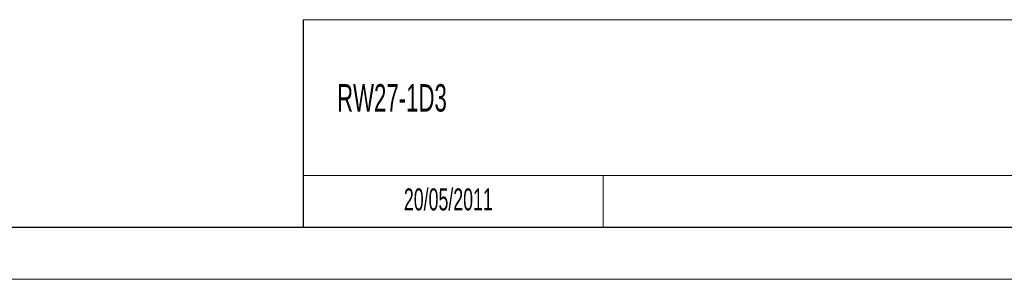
# Model space of a CAD drawing. Header units: millimetres. Extents: x 0 to 420, y 0 to 297.
# Tile 8 of 16: x 208 to 303, y 0 to 25. Entities that reach past the tile are written whole.
import ezdxf

# ---------------------------------------------------------------- set-up
doc = ezdxf.new("R2010")
doc.units = ezdxf.units.MM
doc.layers.add('FORMATO', color=7, linetype='Continuous')
doc.layers.add('LEGENDA', color=7, linetype='Continuous')
doc.styles.add('SLDTEXTSTYLE1', font='TXT', dxfattribs={"width": 0.605})

msp = doc.modelspace()

# ---------------------------------------------------------------- linework, layer by layer
at = {"color": 7, "linetype": 'Continuous', "lineweight": 0}
msp.add_line((263.916, 10), (263.916, 5), dxfattribs=at)
at = {"layer": 'FORMATO', "lineweight": 0}
for p, q in [((235, 25.012), (415, 25.012)), ((235, 10), (263.916, 10)), ((263.916, 10), (389, 10.017)), ((0, 0), (420, 0))]:
    msp.add_line(p, q, dxfattribs=at)
at = {"layer": 'FORMATO'}
for p, q in [((235, 25.012), (235, 5)), ((415, 5), (19.916, 5))]:
    msp.add_line(p, q, dxfattribs=at)

# ---------------------------------------------------------------- texts
at = {"layer": 'LEGENDA', "attachment_point": 1, "style": 'SLDTEXTSTYLE1'}
for s, insert, char_height in [('RW27-1D3', (238.275, 18.805), 2.6458), ('20/05/2011', (244.72, 8.755), 2.1167)]:
    msp.add_mtext(s, dxfattribs=dict(at, insert=insert, char_height=char_height))

doc.saveas('drawing.dxf')
